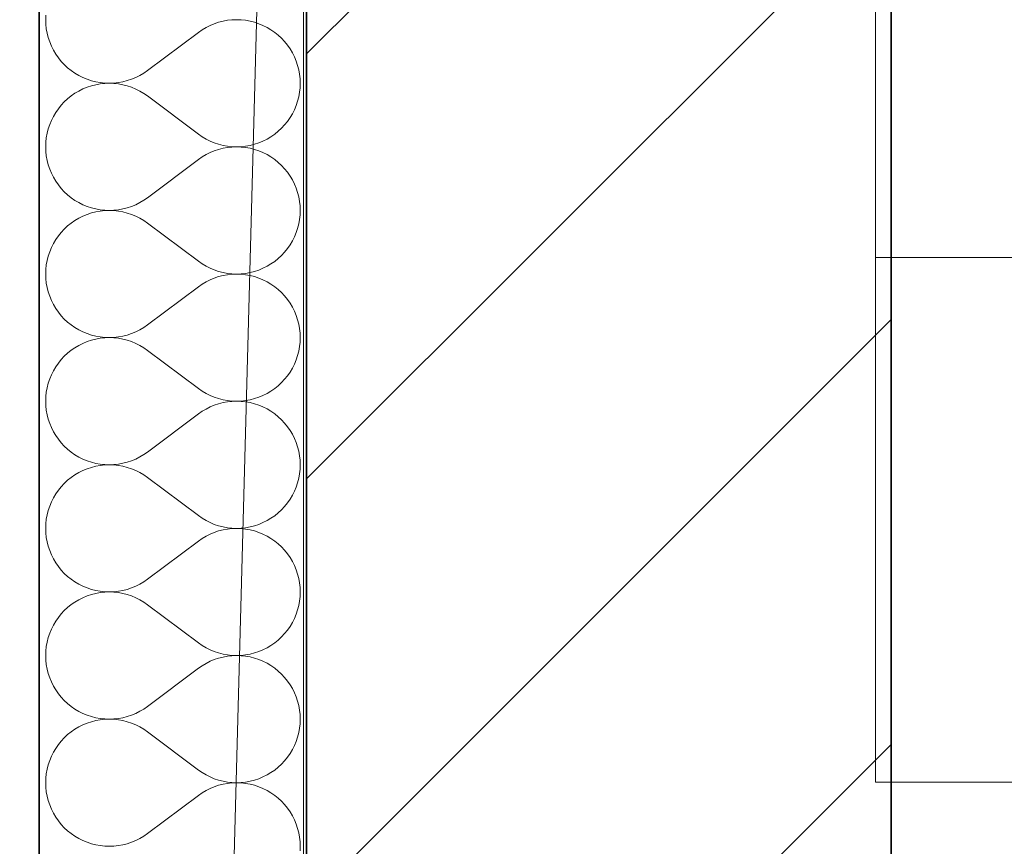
# Model space of a CAD drawing. Header units: millimetres. Extents: x 82175 to 237000, y 24756 to 471700.
# Tile 149 of 256: x 92608 to 93198, y 376883 to 377378. Entities that reach past the tile are written whole.
import ezdxf

# ---------------------------------------------------------------- set-up
doc = ezdxf.new("R2010")
doc.units = ezdxf.units.MM
for name, color, linetype in [('- A - ocieplenie', 8, 'Continuous'), ('- strefy pomieszczeń', 8, 'Continuous'), ('Konstrukcja - Stropy', 8, 'Continuous'), ('Konstrukcja - Ściany zewnętrzne', 8, 'Continuous')]:
    doc.layers.add(name, color=color, linetype=linetype)

# ---------------------------------------------------------------- blocks, each defined once
blk = doc.blocks.new('*X28')
at = {"layer": '- A - ocieplenie', "linetype": 'Continuous', "lineweight": 13, "ltscale": 100}
for p, q in [((19781.38, 386912.34), (19781.29, 386909.62)), ((19781.29, 386909.62), (19781.38, 386906.9)), ((19890.12, 386909.23), (19887.45, 386908.74)), ((19892.83, 386909.52), (19890.12, 386909.23)), ((19895.55, 386909.62), (19892.83, 386909.52)), ((19898.27, 386909.52), (19895.55, 386909.62)), ((19900.97, 386909.24), (19898.27, 386909.52)), ((19903.65, 386908.75), (19900.97, 386909.24)), ((19781.38, 386906.9), (19781.67, 386904.2)), ((19781.67, 386904.2), (19782.16, 386901.52)), ((19874.95, 386903.55), (19872.71, 386902)), ((19877.29, 386904.94), (19874.95, 386903.55)), ((19879.72, 386906.16), (19877.29, 386904.94)), ((19882.23, 386907.21), (19879.72, 386906.16)), ((19884.81, 386908.07), (19882.23, 386907.21)), ((19887.45, 386908.74), (19884.81, 386908.07)), ((19906.29, 386908.08), (19903.65, 386908.75)), ((19908.87, 386907.22), (19906.29, 386908.08)), ((19911.38, 386906.18), (19908.87, 386907.22)), ((19913.81, 386904.97), (19911.38, 386906.18)), ((19916.15, 386903.58), (19913.81, 386904.97)), ((19918.39, 386902.03), (19916.15, 386903.58)), ((19782.16, 386901.52), (19782.83, 386898.88)), ((19782.83, 386898.88), (19783.69, 386896.3)), ((19872.71, 386902), (19842.24, 386879.14)), ((19920.51, 386900.32), (19918.39, 386902.03)), ((19922.5, 386898.47), (19920.51, 386900.32)), ((19924.36, 386896.48), (19922.5, 386898.47)), ((19783.69, 386896.3), (19784.73, 386893.79)), ((19784.73, 386893.79), (19785.95, 386891.36)), ((19926.06, 386894.36), (19924.36, 386896.48)), ((19927.62, 386892.13), (19926.06, 386894.36)), ((19929, 386889.79), (19927.62, 386892.13)), ((19785.95, 386891.36), (19787.34, 386889.02)), ((19787.34, 386889.02), (19788.89, 386886.78)), ((19788.89, 386886.78), (19790.6, 386884.66)), ((19930.22, 386887.36), (19929, 386889.79)), ((19931.26, 386884.84), (19930.22, 386887.36)), ((19790.6, 386884.66), (19792.45, 386882.67)), ((19792.45, 386882.67), (19794.44, 386880.82)), ((19794.44, 386880.82), (19796.56, 386879.11)), ((19932.12, 386882.26), (19931.26, 386884.84)), ((19932.8, 386879.63), (19932.12, 386882.26)), ((19933.28, 386876.95), (19932.8, 386879.63)), ((19796.56, 386879.11), (19798.8, 386877.56)), ((19798.8, 386877.56), (19801.14, 386876.18)), ((19801.14, 386876.18), (19803.57, 386874.96)), ((19803.57, 386874.96), (19806.09, 386873.92)), ((19806.09, 386873.92), (19808.67, 386873.06)), ((19830.14, 386873.08), (19832.72, 386873.94)), ((19832.72, 386873.94), (19835.24, 386874.98)), ((19835.24, 386874.98), (19837.67, 386876.2)), ((19837.67, 386876.2), (19840.01, 386877.59)), ((19840.01, 386877.59), (19842.24, 386879.14)), ((19933.57, 386874.24), (19933.28, 386876.95)), ((19933.67, 386871.52), (19933.57, 386874.24)), ((19803.57, 386868.09), (19801.14, 386866.87)), ((19806.09, 386869.13), (19803.57, 386868.09)), ((19808.67, 386869.99), (19806.09, 386869.13)), ((19808.67, 386873.06), (19811.3, 386872.39)), ((19811.3, 386870.66), (19808.67, 386869.99)), ((19811.3, 386872.39), (19813.98, 386871.91)), ((19813.98, 386871.14), (19811.3, 386870.66)), ((19813.98, 386871.91), (19816.69, 386871.62)), ((19816.69, 386871.43), (19813.98, 386871.14)), ((19816.69, 386871.62), (19819.41, 386871.52)), ((19819.41, 386871.52), (19816.69, 386871.43)), ((19819.41, 386871.52), (19822.12, 386871.62)), ((19822.12, 386871.43), (19819.41, 386871.52)), ((19822.12, 386871.62), (19824.83, 386871.92)), ((19824.83, 386871.13), (19822.12, 386871.43)), ((19824.83, 386871.92), (19827.51, 386872.4)), ((19827.51, 386870.65), (19824.83, 386871.13)), ((19827.51, 386872.4), (19830.14, 386873.08)), ((19830.14, 386869.97), (19827.51, 386870.65)), ((19832.72, 386869.11), (19830.14, 386869.97)), ((19835.24, 386868.07), (19832.72, 386869.11)), ((19837.67, 386866.85), (19835.24, 386868.07)), ((19933.28, 386866.1), (19933.57, 386868.81)), ((19933.57, 386868.81), (19933.67, 386871.52)), ((19794.44, 386862.23), (19792.45, 386860.38)), ((19796.56, 386863.93), (19794.44, 386862.23)), ((19798.8, 386865.49), (19796.56, 386863.93)), ((19801.14, 386866.87), (19798.8, 386865.49)), ((19840.01, 386865.46), (19837.67, 386866.85)), ((19842.24, 386863.91), (19840.01, 386865.46)), ((19872.71, 386841.05), (19842.24, 386863.91)), ((19932.12, 386860.79), (19932.8, 386863.42)), ((19932.8, 386863.42), (19933.28, 386866.1)), ((19788.89, 386856.27), (19787.34, 386854.03)), ((19790.6, 386858.38), (19788.89, 386856.27)), ((19792.45, 386860.38), (19790.6, 386858.38)), ((19930.22, 386855.69), (19931.26, 386858.21)), ((19931.26, 386858.21), (19932.12, 386860.79)), ((19785.95, 386851.69), (19784.73, 386849.26)), ((19787.34, 386854.03), (19785.95, 386851.69)), ((19926.06, 386848.69), (19927.62, 386850.92)), ((19927.62, 386850.92), (19929, 386853.26)), ((19929, 386853.26), (19930.22, 386855.69)), ((19783.69, 386846.75), (19782.83, 386844.17)), ((19784.73, 386849.26), (19783.69, 386846.75)), ((19920.51, 386842.73), (19922.5, 386844.58)), ((19922.5, 386844.58), (19924.36, 386846.57)), ((19924.36, 386846.57), (19926.06, 386848.69)), ((19781.67, 386838.85), (19781.38, 386836.15)), ((19782.16, 386841.53), (19781.67, 386838.85)), ((19782.83, 386844.17), (19782.16, 386841.53)), ((19872.71, 386841.05), (19874.95, 386839.49)), ((19874.95, 386839.49), (19877.29, 386838.1)), ((19913.81, 386838.08), (19916.15, 386839.47)), ((19916.15, 386839.47), (19918.39, 386841.02)), ((19918.39, 386841.02), (19920.51, 386842.73)), ((19781.38, 386836.15), (19781.29, 386833.43)), ((19781.29, 386833.43), (19781.38, 386830.71)), ((19877.29, 386838.1), (19879.72, 386836.88)), ((19879.72, 386836.88), (19882.23, 386835.84)), ((19882.23, 386835.84), (19884.81, 386834.98)), ((19884.81, 386834.98), (19887.45, 386834.31)), ((19887.45, 386832.55), (19884.81, 386831.88)), ((19887.45, 386834.31), (19890.12, 386833.82)), ((19890.12, 386833.04), (19887.45, 386832.55)), ((19890.12, 386833.82), (19892.83, 386833.53)), ((19892.83, 386833.33), (19890.12, 386833.04)), ((19892.83, 386833.53), (19895.55, 386833.43)), ((19895.55, 386833.43), (19892.83, 386833.33)), ((19895.55, 386833.43), (19898.27, 386833.52)), ((19898.27, 386833.33), (19895.55, 386833.43)), ((19898.27, 386833.52), (19900.97, 386833.81)), ((19900.97, 386833.04), (19898.27, 386833.33)), ((19900.97, 386833.81), (19903.65, 386834.3)), ((19903.65, 386832.56), (19900.97, 386833.04)), ((19903.65, 386834.3), (19906.29, 386834.97)), ((19906.29, 386831.89), (19903.65, 386832.56)), ((19906.29, 386834.97), (19908.87, 386835.82)), ((19908.87, 386835.82), (19911.38, 386836.86)), ((19911.38, 386836.86), (19913.81, 386838.08)), ((19781.38, 386830.71), (19781.67, 386828.01)), ((19781.67, 386828.01), (19782.16, 386825.33)), ((19874.95, 386827.36), (19872.71, 386825.81)), ((19877.29, 386828.75), (19874.95, 386827.36)), ((19879.72, 386829.97), (19877.29, 386828.75)), ((19882.23, 386831.02), (19879.72, 386829.97)), ((19884.81, 386831.88), (19882.23, 386831.02)), ((19908.87, 386831.03), (19906.29, 386831.89)), ((19911.38, 386829.99), (19908.87, 386831.03)), ((19913.81, 386828.78), (19911.38, 386829.99)), ((19916.15, 386827.39), (19913.81, 386828.78)), ((19918.39, 386825.84), (19916.15, 386827.39)), ((19782.16, 386825.33), (19782.83, 386822.69)), ((19782.83, 386822.69), (19783.69, 386820.11)), ((19872.71, 386825.81), (19842.24, 386802.95)), ((19920.51, 386824.13), (19918.39, 386825.84)), ((19922.5, 386822.28), (19920.51, 386824.13)), ((19924.36, 386820.29), (19922.5, 386822.28)), ((19783.69, 386820.11), (19784.73, 386817.6)), ((19784.73, 386817.6), (19785.95, 386815.17)), ((19785.95, 386815.17), (19787.34, 386812.83)), ((19926.06, 386818.17), (19924.36, 386820.29)), ((19927.62, 386815.94), (19926.06, 386818.17)), ((19929, 386813.6), (19927.62, 386815.94)), ((19787.34, 386812.83), (19788.89, 386810.59)), ((19788.89, 386810.59), (19790.6, 386808.47)), ((19930.22, 386811.17), (19929, 386813.6)), ((19931.26, 386808.65), (19930.22, 386811.17)), ((19790.6, 386808.47), (19792.45, 386806.48)), ((19792.45, 386806.48), (19794.44, 386804.63)), ((19794.44, 386804.63), (19796.56, 386802.92)), ((19840.01, 386801.4), (19842.24, 386802.95)), ((19932.12, 386806.07), (19931.26, 386808.65)), ((19932.8, 386803.44), (19932.12, 386806.07)), ((19933.28, 386800.76), (19932.8, 386803.44)), ((19796.56, 386802.92), (19798.8, 386801.37)), ((19798.8, 386801.37), (19801.14, 386799.99)), ((19801.14, 386799.99), (19803.57, 386798.77)), ((19803.57, 386798.77), (19806.09, 386797.73)), ((19806.09, 386797.73), (19808.67, 386796.87)), ((19830.14, 386796.89), (19832.72, 386797.75)), ((19832.72, 386797.75), (19835.24, 386798.79)), ((19835.24, 386798.79), (19837.67, 386800.01)), ((19837.67, 386800.01), (19840.01, 386801.4)), ((19933.57, 386798.05), (19933.28, 386800.76)), ((19933.67, 386795.33), (19933.57, 386798.05)), ((19803.57, 386791.9), (19801.14, 386790.68)), ((19806.09, 386792.94), (19803.57, 386791.9)), ((19808.67, 386793.8), (19806.09, 386792.94)), ((19808.67, 386796.87), (19811.3, 386796.2)), ((19811.3, 386794.47), (19808.67, 386793.8)), ((19811.3, 386796.2), (19813.98, 386795.72)), ((19813.98, 386794.95), (19811.3, 386794.47)), ((19813.98, 386795.72), (19816.69, 386795.43)), ((19816.69, 386795.24), (19813.98, 386794.95)), ((19816.69, 386795.43), (19819.41, 386795.33)), ((19819.41, 386795.33), (19816.69, 386795.24)), ((19819.41, 386795.33), (19822.12, 386795.43)), ((19822.12, 386795.24), (19819.41, 386795.33)), ((19822.12, 386795.43), (19824.83, 386795.73)), ((19824.83, 386794.94), (19822.12, 386795.24)), ((19824.83, 386795.73), (19827.51, 386796.21)), ((19827.51, 386794.46), (19824.83, 386794.94)), ((19827.51, 386796.21), (19830.14, 386796.89)), ((19830.14, 386793.78), (19827.51, 386794.46)), ((19832.72, 386792.92), (19830.14, 386793.78)), ((19835.24, 386791.88), (19832.72, 386792.92)), ((19837.67, 386790.66), (19835.24, 386791.88)), ((19933.28, 386789.91), (19933.57, 386792.62)), ((19933.57, 386792.62), (19933.67, 386795.33)), ((19794.44, 386786.04), (19792.45, 386784.18)), ((19796.56, 386787.74), (19794.44, 386786.04)), ((19798.8, 386789.3), (19796.56, 386787.74)), ((19801.14, 386790.68), (19798.8, 386789.3)), ((19840.01, 386789.27), (19837.67, 386790.66)), ((19842.24, 386787.72), (19840.01, 386789.27)), ((19872.71, 386764.86), (19842.24, 386787.72)), ((19932.12, 386784.6), (19932.8, 386787.23)), ((19932.8, 386787.23), (19933.28, 386789.91)), ((19788.89, 386780.08), (19787.34, 386777.84)), ((19790.6, 386782.19), (19788.89, 386780.08)), ((19792.45, 386784.18), (19790.6, 386782.19)), ((19929, 386777.07), (19930.22, 386779.5)), ((19930.22, 386779.5), (19931.26, 386782.02)), ((19931.26, 386782.02), (19932.12, 386784.6)), ((19785.95, 386775.5), (19784.73, 386773.07)), ((19787.34, 386777.84), (19785.95, 386775.5)), ((19926.06, 386772.5), (19927.62, 386774.73)), ((19927.62, 386774.73), (19929, 386777.07)), ((19782.83, 386767.98), (19782.16, 386765.34)), ((19783.69, 386770.56), (19782.83, 386767.98)), ((19784.73, 386773.07), (19783.69, 386770.56)), ((19920.51, 386766.54), (19922.5, 386768.39)), ((19922.5, 386768.39), (19924.36, 386770.38)), ((19924.36, 386770.38), (19926.06, 386772.5)), ((19781.67, 386762.66), (19781.38, 386759.96)), ((19782.16, 386765.34), (19781.67, 386762.66)), ((19872.71, 386764.86), (19874.95, 386763.3)), ((19874.95, 386763.3), (19877.29, 386761.91)), ((19877.29, 386761.91), (19879.72, 386760.69)), ((19911.38, 386760.67), (19913.81, 386761.89)), ((19913.81, 386761.89), (19916.15, 386763.28)), ((19916.15, 386763.28), (19918.39, 386764.83)), ((19918.39, 386764.83), (19920.51, 386766.54)), ((19781.38, 386759.96), (19781.29, 386757.24)), ((19781.29, 386757.24), (19781.38, 386754.52)), ((19879.72, 386760.69), (19882.23, 386759.65)), ((19882.23, 386759.65), (19884.81, 386758.79)), ((19884.81, 386758.79), (19887.45, 386758.12)), ((19887.45, 386756.36), (19884.81, 386755.69)), ((19887.45, 386758.12), (19890.12, 386757.63)), ((19890.12, 386756.85), (19887.45, 386756.36)), ((19890.12, 386757.63), (19892.83, 386757.34)), ((19892.83, 386757.14), (19890.12, 386756.85)), ((19892.83, 386757.34), (19895.55, 386757.24)), ((19895.55, 386757.24), (19892.83, 386757.14)), ((19895.55, 386757.24), (19898.27, 386757.33)), ((19898.27, 386757.14), (19895.55, 386757.24)), ((19898.27, 386757.33), (19900.97, 386757.62)), ((19900.97, 386756.85), (19898.27, 386757.14)), ((19900.97, 386757.62), (19903.65, 386758.11)), ((19903.65, 386756.37), (19900.97, 386756.85)), ((19903.65, 386758.11), (19906.29, 386758.78)), ((19906.29, 386755.7), (19903.65, 386756.37)), ((19906.29, 386758.78), (19908.87, 386759.63)), ((19908.87, 386759.63), (19911.38, 386760.67)), ((19781.38, 386754.52), (19781.67, 386751.82)), ((19781.67, 386751.82), (19782.16, 386749.14)), ((19874.95, 386751.17), (19872.71, 386749.62)), ((19877.29, 386752.56), (19874.95, 386751.17)), ((19879.72, 386753.78), (19877.29, 386752.56)), ((19882.23, 386754.83), (19879.72, 386753.78)), ((19884.81, 386755.69), (19882.23, 386754.83)), ((19908.87, 386754.84), (19906.29, 386755.7)), ((19911.38, 386753.8), (19908.87, 386754.84)), ((19913.81, 386752.59), (19911.38, 386753.8)), ((19916.15, 386751.2), (19913.81, 386752.59)), ((19918.39, 386749.65), (19916.15, 386751.2)), ((19782.16, 386749.14), (19782.83, 386746.5)), ((19782.83, 386746.5), (19783.69, 386743.92)), ((19872.71, 386749.62), (19842.24, 386726.76)), ((19920.51, 386747.94), (19918.39, 386749.65)), ((19922.5, 386746.09), (19920.51, 386747.94)), ((19924.36, 386744.1), (19922.5, 386746.09)), ((19926.06, 386741.98), (19924.36, 386744.1)), ((19783.69, 386743.92), (19784.73, 386741.41)), ((19784.73, 386741.41), (19785.95, 386738.98)), ((19785.95, 386738.98), (19787.34, 386736.64)), ((19927.62, 386739.75), (19926.06, 386741.98)), ((19929, 386737.41), (19927.62, 386739.75)), ((19787.34, 386736.64), (19788.89, 386734.4)), ((19788.89, 386734.4), (19790.6, 386732.28)), ((19790.6, 386732.28), (19792.45, 386730.29)), ((19930.22, 386734.98), (19929, 386737.41)), ((19931.26, 386732.46), (19930.22, 386734.98)), ((19932.12, 386729.88), (19931.26, 386732.46)), ((19792.45, 386730.29), (19794.44, 386728.44)), ((19794.44, 386728.44), (19796.56, 386726.73)), ((19796.56, 386726.73), (19798.8, 386725.18)), ((19840.01, 386725.21), (19842.24, 386726.76)), ((19932.8, 386727.24), (19932.12, 386729.88)), ((19933.28, 386724.57), (19932.8, 386727.24)), ((19798.8, 386725.18), (19801.14, 386723.8)), ((19801.14, 386723.8), (19803.57, 386722.58)), ((19803.57, 386722.58), (19806.09, 386721.54)), ((19806.09, 386721.54), (19808.67, 386720.68)), ((19808.67, 386720.68), (19811.3, 386720.01)), ((19827.51, 386720.02), (19830.14, 386720.69)), ((19830.14, 386720.69), (19832.72, 386721.56)), ((19832.72, 386721.56), (19835.24, 386722.6)), ((19835.24, 386722.6), (19837.67, 386723.82)), ((19837.67, 386723.82), (19840.01, 386725.21)), ((19933.57, 386721.86), (19933.28, 386724.57)), ((19933.67, 386719.14), (19933.57, 386721.86)), ((19803.57, 386715.71), (19801.14, 386714.49)), ((19806.09, 386716.75), (19803.57, 386715.71)), ((19808.67, 386717.61), (19806.09, 386716.75)), ((19811.3, 386718.28), (19808.67, 386717.61)), ((19811.3, 386720.01), (19813.98, 386719.53)), ((19813.98, 386718.76), (19811.3, 386718.28)), ((19813.98, 386719.53), (19816.69, 386719.24)), ((19816.69, 386719.05), (19813.98, 386718.76)), ((19816.69, 386719.24), (19819.41, 386719.14)), ((19819.41, 386719.14), (19816.69, 386719.05)), ((19819.41, 386719.14), (19822.12, 386719.24)), ((19822.12, 386719.04), (19819.41, 386719.14)), ((19822.12, 386719.24), (19824.83, 386719.54)), ((19824.83, 386718.75), (19822.12, 386719.04)), ((19824.83, 386719.54), (19827.51, 386720.02)), ((19827.51, 386718.27), (19824.83, 386718.75)), ((19830.14, 386717.59), (19827.51, 386718.27)), ((19832.72, 386716.73), (19830.14, 386717.59)), ((19835.24, 386715.69), (19832.72, 386716.73)), ((19837.67, 386714.47), (19835.24, 386715.69)), ((19933.28, 386713.72), (19933.57, 386716.43)), ((19933.57, 386716.43), (19933.67, 386719.14)), ((19794.44, 386709.85), (19792.45, 386707.99)), ((19796.56, 386711.55), (19794.44, 386709.85)), ((19798.8, 386713.1), (19796.56, 386711.55)), ((19801.14, 386714.49), (19798.8, 386713.1)), ((19840.01, 386713.08), (19837.67, 386714.47)), ((19842.24, 386711.52), (19840.01, 386713.08)), ((19872.71, 386688.67), (19842.24, 386711.52)), ((19932.12, 386708.41), (19932.8, 386711.04)), ((19932.8, 386711.04), (19933.28, 386713.72)), ((19788.89, 386703.89), (19787.34, 386701.65)), ((19790.6, 386706), (19788.89, 386703.89)), ((19792.45, 386707.99), (19790.6, 386706)), ((19929, 386700.88), (19930.22, 386703.31)), ((19930.22, 386703.31), (19931.26, 386705.83)), ((19931.26, 386705.83), (19932.12, 386708.41)), ((19784.73, 386696.88), (19783.69, 386694.37)), ((19785.95, 386699.31), (19784.73, 386696.88)), ((19787.34, 386701.65), (19785.95, 386699.31)), ((19926.06, 386696.31), (19927.62, 386698.54)), ((19927.62, 386698.54), (19929, 386700.88)), ((19782.83, 386691.79), (19782.16, 386689.15)), ((19783.69, 386694.37), (19782.83, 386691.79)), ((19920.51, 386690.34), (19922.5, 386692.2)), ((19922.5, 386692.2), (19924.36, 386694.19)), ((19924.36, 386694.19), (19926.06, 386696.31)), ((19781.67, 386686.47), (19781.38, 386683.77)), ((19782.16, 386689.15), (19781.67, 386686.47)), ((19872.71, 386688.67), (19874.95, 386687.11)), ((19874.95, 386687.11), (19877.29, 386685.72)), ((19877.29, 386685.72), (19879.72, 386684.5)), ((19911.38, 386684.48), (19913.81, 386685.7)), ((19913.81, 386685.7), (19916.15, 386687.09)), ((19916.15, 386687.09), (19918.39, 386688.64)), ((19918.39, 386688.64), (19920.51, 386690.34)), ((19781.38, 386683.77), (19781.29, 386681.05)), ((19781.29, 386681.05), (19781.38, 386678.33)), ((19879.72, 386684.5), (19882.23, 386683.46)), ((19882.23, 386683.46), (19884.81, 386682.6)), ((19884.81, 386679.5), (19882.23, 386678.64)), ((19884.81, 386682.6), (19887.45, 386681.93)), ((19887.45, 386680.17), (19884.81, 386679.5)), ((19887.45, 386681.93), (19890.12, 386681.44)), ((19890.12, 386680.66), (19887.45, 386680.17)), ((19890.12, 386681.44), (19892.83, 386681.15)), ((19892.83, 386680.95), (19890.12, 386680.66)), ((19892.83, 386681.15), (19895.55, 386681.05)), ((19895.55, 386681.05), (19892.83, 386680.95)), ((19895.55, 386681.05), (19898.27, 386681.14)), ((19898.27, 386680.95), (19895.55, 386681.05)), ((19898.27, 386681.14), (19900.97, 386681.43)), ((19900.97, 386680.66), (19898.27, 386680.95)), ((19900.97, 386681.43), (19903.65, 386681.91)), ((19903.65, 386680.18), (19900.97, 386680.66)), ((19903.65, 386681.91), (19906.29, 386682.59)), ((19906.29, 386679.51), (19903.65, 386680.18)), ((19906.29, 386682.59), (19908.87, 386683.44)), ((19908.87, 386678.65), (19906.29, 386679.51)), ((19908.87, 386683.44), (19911.38, 386684.48)), ((19781.38, 386678.33), (19781.67, 386675.62)), ((19781.67, 386675.62), (19782.16, 386672.95)), ((19872.71, 386673.43), (19842.24, 386650.57)), ((19874.95, 386674.98), (19872.71, 386673.43)), ((19877.29, 386676.37), (19874.95, 386674.98)), ((19879.72, 386677.59), (19877.29, 386676.37)), ((19882.23, 386678.64), (19879.72, 386677.59)), ((19911.38, 386677.61), (19908.87, 386678.65)), ((19913.81, 386676.4), (19911.38, 386677.61)), ((19916.15, 386675.01), (19913.81, 386676.4)), ((19918.39, 386673.46), (19916.15, 386675.01)), ((19920.51, 386671.75), (19918.39, 386673.46)), ((19782.16, 386672.95), (19782.83, 386670.31)), ((19782.83, 386670.31), (19783.69, 386667.73)), ((19783.69, 386667.73), (19784.73, 386665.22)), ((19922.5, 386669.9), (19920.51, 386671.75)), ((19924.36, 386667.91), (19922.5, 386669.9)), ((19926.06, 386665.79), (19924.36, 386667.91)), ((19784.73, 386665.22), (19785.95, 386662.78)), ((19785.95, 386662.78), (19787.34, 386660.45)), ((19927.62, 386663.56), (19926.06, 386665.79)), ((19929, 386661.22), (19927.62, 386663.56)), ((19787.34, 386660.45), (19788.89, 386658.21)), ((19788.89, 386658.21), (19790.6, 386656.09)), ((19790.6, 386656.09), (19792.45, 386654.1)), ((19930.22, 386658.78), (19929, 386661.22)), ((19931.26, 386656.27), (19930.22, 386658.78)), ((19932.12, 386653.69), (19931.26, 386656.27)), ((19792.45, 386654.1), (19794.44, 386652.25)), ((19794.44, 386652.25), (19796.56, 386650.54)), ((19796.56, 386650.54), (19798.8, 386648.99)), ((19840.01, 386649.02), (19842.24, 386650.57)), ((19932.8, 386651.05), (19932.12, 386653.69)), ((19933.28, 386648.38), (19932.8, 386651.05)), ((19798.8, 386648.99), (19801.14, 386647.61)), ((19801.14, 386647.61), (19803.57, 386646.39)), ((19803.57, 386646.39), (19806.09, 386645.35)), ((19806.09, 386645.35), (19808.67, 386644.49)), ((19808.67, 386644.49), (19811.3, 386643.82)), ((19811.3, 386643.82), (19813.98, 386643.34)), ((19824.83, 386643.34), (19827.51, 386643.83)), ((19827.51, 386643.83), (19830.14, 386644.5)), ((19830.14, 386644.5), (19832.72, 386645.37)), ((19832.72, 386645.37), (19835.24, 386646.41)), ((19835.24, 386646.41), (19837.67, 386647.63)), ((19837.67, 386647.63), (19840.01, 386649.02)), ((19933.57, 386645.67), (19933.28, 386648.38)), ((19933.67, 386642.95), (19933.57, 386645.67)), ((19801.14, 386638.3), (19798.8, 386636.91)), ((19803.57, 386639.52), (19801.14, 386638.3)), ((19806.09, 386640.56), (19803.57, 386639.52)), ((19808.67, 386641.42), (19806.09, 386640.56)), ((19811.3, 386642.09), (19808.67, 386641.42)), ((19813.98, 386642.57), (19811.3, 386642.09)), ((19813.98, 386643.34), (19816.69, 386643.05)), ((19816.69, 386642.86), (19813.98, 386642.57)), ((19816.69, 386643.05), (19819.41, 386642.95)), ((19819.41, 386642.95), (19816.69, 386642.86)), ((19819.41, 386642.95), (19822.12, 386643.05)), ((19822.12, 386642.85), (19819.41, 386642.95)), ((19822.12, 386643.05), (19824.83, 386643.34)), ((19824.83, 386642.56), (19822.12, 386642.85)), ((19827.51, 386642.08), (19824.83, 386642.56)), ((19830.14, 386641.4), (19827.51, 386642.08)), ((19832.72, 386640.54), (19830.14, 386641.4)), ((19835.24, 386639.5), (19832.72, 386640.54)), ((19837.67, 386638.28), (19835.24, 386639.5)), ((19840.01, 386636.89), (19837.67, 386638.28)), ((19933.28, 386637.53), (19933.57, 386640.23)), ((19933.57, 386640.23), (19933.67, 386642.95)), ((19794.44, 386633.66), (19792.45, 386631.8)), ((19796.56, 386635.36), (19794.44, 386633.66)), ((19798.8, 386636.91), (19796.56, 386635.36)), ((19842.24, 386635.33), (19840.01, 386636.89)), ((19872.71, 386612.48), (19842.24, 386635.33)), ((19931.26, 386629.64), (19932.12, 386632.22)), ((19932.12, 386632.22), (19932.8, 386634.85)), ((19932.8, 386634.85), (19933.28, 386637.53)), ((19788.89, 386627.7), (19787.34, 386625.46)), ((19790.6, 386629.81), (19788.89, 386627.7)), ((19792.45, 386631.8), (19790.6, 386629.81)), ((19929, 386624.69), (19930.22, 386627.12)), ((19930.22, 386627.12), (19931.26, 386629.64)), ((19784.73, 386620.69), (19783.69, 386618.18)), ((19785.95, 386623.12), (19784.73, 386620.69)), ((19787.34, 386625.46), (19785.95, 386623.12)), ((19926.06, 386620.12), (19927.62, 386622.35)), ((19927.62, 386622.35), (19929, 386624.69)), ((19782.83, 386615.59), (19782.16, 386612.96)), ((19783.69, 386618.18), (19782.83, 386615.59)), ((19920.51, 386614.15), (19922.5, 386616.01)), ((19922.5, 386616.01), (19924.36, 386618)), ((19924.36, 386618), (19926.06, 386620.12)), ((19781.67, 386610.28), (19781.38, 386607.58)), ((19782.16, 386612.96), (19781.67, 386610.28)), ((19872.71, 386612.48), (19874.95, 386610.92)), ((19874.95, 386610.92), (19877.29, 386609.53)), ((19877.29, 386609.53), (19879.72, 386608.31)), ((19911.38, 386608.29), (19913.81, 386609.51)), ((19913.81, 386609.51), (19916.15, 386610.9)), ((19916.15, 386610.9), (19918.39, 386612.45)), ((19918.39, 386612.45), (19920.51, 386614.15)), ((19781.38, 386607.58), (19781.29, 386604.86)), ((19781.29, 386604.86), (19781.38, 386602.14)), ((19879.72, 386608.31), (19882.23, 386607.27)), ((19882.23, 386607.27), (19884.81, 386606.41)), ((19884.81, 386603.31), (19882.23, 386602.45)), ((19884.81, 386606.41), (19887.45, 386605.73)), ((19887.45, 386603.98), (19884.81, 386603.31)), ((19887.45, 386605.73), (19890.12, 386605.25)), ((19890.12, 386604.47), (19887.45, 386603.98)), ((19890.12, 386605.25), (19892.83, 386604.96)), ((19892.83, 386604.76), (19890.12, 386604.47)), ((19892.83, 386604.96), (19895.55, 386604.86)), ((19895.55, 386604.86), (19892.83, 386604.76)), ((19895.55, 386604.86), (19898.27, 386604.95)), ((19898.27, 386604.76), (19895.55, 386604.86)), ((19898.27, 386604.95), (19900.97, 386605.24)), ((19900.97, 386604.47), (19898.27, 386604.76)), ((19900.97, 386605.24), (19903.65, 386605.72)), ((19903.65, 386603.99), (19900.97, 386604.47)), ((19903.65, 386605.72), (19906.29, 386606.4)), ((19906.29, 386603.32), (19903.65, 386603.99)), ((19906.29, 386606.4), (19908.87, 386607.25)), ((19908.87, 386602.46), (19906.29, 386603.32)), ((19908.87, 386607.25), (19911.38, 386608.29)), ((19781.38, 386602.14), (19781.67, 386599.43)), ((19781.67, 386599.43), (19782.16, 386596.76)), ((19782.16, 386596.76), (19782.83, 386594.12)), ((19872.71, 386597.24), (19842.24, 386574.38)), ((19874.95, 386598.79), (19872.71, 386597.24)), ((19877.29, 386600.18), (19874.95, 386598.79)), ((19879.72, 386601.4), (19877.29, 386600.18)), ((19882.23, 386602.45), (19879.72, 386601.4)), ((19911.38, 386601.42), (19908.87, 386602.46)), ((19913.81, 386600.21), (19911.38, 386601.42)), ((19916.15, 386598.82), (19913.81, 386600.21)), ((19918.39, 386597.27), (19916.15, 386598.82)), ((19920.51, 386595.56), (19918.39, 386597.27)), ((19782.83, 386594.12), (19783.69, 386591.54)), ((19783.69, 386591.54), (19784.73, 386589.03)), ((19922.5, 386593.71), (19920.51, 386595.56)), ((19924.36, 386591.72), (19922.5, 386593.71)), ((19926.06, 386589.6), (19924.36, 386591.72)), ((19784.73, 386589.03), (19785.95, 386586.59)), ((19785.95, 386586.59), (19787.34, 386584.25)), ((19927.62, 386587.37), (19926.06, 386589.6)), ((19929, 386585.03), (19927.62, 386587.37)), ((19930.22, 386582.59), (19929, 386585.03)), ((19787.34, 386584.25), (19788.89, 386582.02)), ((19788.89, 386582.02), (19790.6, 386579.9)), ((19790.6, 386579.9), (19792.45, 386577.91)), ((19931.26, 386580.08), (19930.22, 386582.59)), ((19932.12, 386577.5), (19931.26, 386580.08)), ((19792.45, 386577.91), (19794.44, 386576.06)), ((19794.44, 386576.06), (19796.56, 386574.35)), ((19796.56, 386574.35), (19798.8, 386572.8)), ((19840.01, 386572.83), (19842.24, 386574.38)), ((19932.8, 386574.86), (19932.12, 386577.5)), ((19933.28, 386572.19), (19932.8, 386574.86)), ((19798.8, 386572.8), (19801.14, 386571.41)), ((19801.14, 386571.41), (19803.57, 386570.2)), ((19803.57, 386570.2), (19806.09, 386569.16)), ((19806.09, 386569.16), (19808.67, 386568.3)), ((19808.67, 386568.3), (19811.3, 386567.63)), ((19811.3, 386567.63), (19813.98, 386567.15)), ((19813.98, 386567.15), (19816.69, 386566.86)), ((19822.12, 386566.86), (19824.83, 386567.15)), ((19824.83, 386567.15), (19827.51, 386567.64)), ((19827.51, 386567.64), (19830.14, 386568.31)), ((19830.14, 386568.31), (19832.72, 386569.18)), ((19832.72, 386569.18), (19835.24, 386570.22)), ((19835.24, 386570.22), (19837.67, 386571.44)), ((19837.67, 386571.44), (19840.01, 386572.83)), ((19933.57, 386569.48), (19933.28, 386572.19)), ((19933.67, 386566.76), (19933.57, 386569.48)), ((19801.14, 386562.11), (19798.8, 386560.72)), ((19803.57, 386563.33), (19801.14, 386562.11)), ((19806.09, 386564.37), (19803.57, 386563.33)), ((19808.67, 386565.23), (19806.09, 386564.37)), ((19811.3, 386565.9), (19808.67, 386565.23)), ((19813.98, 386566.38), (19811.3, 386565.9)), ((19816.69, 386566.67), (19813.98, 386566.38)), ((19816.69, 386566.86), (19819.41, 386566.76)), ((19819.41, 386566.76), (19816.69, 386566.67)), ((19819.41, 386566.76), (19822.12, 386566.86)), ((19822.12, 386566.66), (19819.41, 386566.76)), ((19824.83, 386566.37), (19822.12, 386566.66)), ((19827.51, 386565.89), (19824.83, 386566.37)), ((19830.14, 386565.21), (19827.51, 386565.89)), ((19832.72, 386564.35), (19830.14, 386565.21)), ((19835.24, 386563.31), (19832.72, 386564.35)), ((19837.67, 386562.09), (19835.24, 386563.31)), ((19840.01, 386560.7), (19837.67, 386562.09)), ((19932.8, 386558.66), (19933.28, 386561.34)), ((19933.28, 386561.34), (19933.57, 386564.04)), ((19933.57, 386564.04), (19933.67, 386566.76)), ((19792.45, 386555.61), (19790.6, 386553.62)), ((19794.44, 386557.47), (19792.45, 386555.61)), ((19796.56, 386559.17), (19794.44, 386557.47)), ((19798.8, 386560.72), (19796.56, 386559.17)), ((19842.24, 386559.14), (19840.01, 386560.7)), ((19872.71, 386536.29), (19842.24, 386559.14)), ((19931.26, 386553.44), (19932.12, 386556.03)), ((19932.12, 386556.03), (19932.8, 386558.66)), ((19788.89, 386551.51), (19787.34, 386549.27)), ((19790.6, 386553.62), (19788.89, 386551.51)), ((19929, 386548.5), (19930.22, 386550.93)), ((19930.22, 386550.93), (19931.26, 386553.44)), ((19784.73, 386544.5), (19783.69, 386541.99)), ((19785.95, 386546.93), (19784.73, 386544.5)), ((19787.34, 386549.27), (19785.95, 386546.93)), ((19924.36, 386541.81), (19926.06, 386543.93)), ((19926.06, 386543.93), (19927.62, 386546.16)), ((19927.62, 386546.16), (19929, 386548.5)), ((19782.83, 386539.4), (19782.16, 386536.77)), ((19783.69, 386541.99), (19782.83, 386539.4)), ((19918.39, 386536.26), (19920.51, 386537.96)), ((19920.51, 386537.96), (19922.5, 386539.82)), ((19922.5, 386539.82), (19924.36, 386541.81)), ((19781.67, 386534.09), (19781.38, 386531.39)), ((19782.16, 386536.77), (19781.67, 386534.09)), ((19872.71, 386536.29), (19874.95, 386534.73)), ((19874.95, 386534.73), (19877.29, 386533.34)), ((19877.29, 386533.34), (19879.72, 386532.12)), ((19879.72, 386532.12), (19882.23, 386531.08)), ((19908.87, 386531.06), (19911.38, 386532.1)), ((19911.38, 386532.1), (19913.81, 386533.32)), ((19913.81, 386533.32), (19916.15, 386534.71)), ((19916.15, 386534.71), (19918.39, 386536.26)), ((19781.38, 386531.39), (19781.29, 386528.67)), ((19781.29, 386528.67), (19781.38, 386525.95)), ((19781.38, 386525.95), (19781.67, 386523.24)), ((19882.23, 386526.26), (19879.72, 386525.21)), ((19882.23, 386531.08), (19884.81, 386530.22)), ((19884.81, 386527.12), (19882.23, 386526.26)), ((19884.81, 386530.22), (19887.45, 386529.54)), ((19887.45, 386527.79), (19884.81, 386527.12)), ((19887.45, 386529.54), (19890.12, 386529.06)), ((19890.12, 386528.28), (19887.45, 386527.79)), ((19890.12, 386529.06), (19892.83, 386528.77)), ((19892.83, 386528.57), (19890.12, 386528.28)), ((19892.83, 386528.77), (19895.55, 386528.67)), ((19895.55, 386528.67), (19892.83, 386528.57)), ((19895.55, 386528.67), (19898.27, 386528.76)), ((19898.27, 386528.57), (19895.55, 386528.67)), ((19898.27, 386528.76), (19900.97, 386529.05)), ((19900.97, 386528.28), (19898.27, 386528.57)), ((19900.97, 386529.05), (19903.65, 386529.53)), ((19903.65, 386527.8), (19900.97, 386528.28)), ((19903.65, 386529.53), (19906.29, 386530.21)), ((19906.29, 386527.13), (19903.65, 386527.8)), ((19906.29, 386530.21), (19908.87, 386531.06)), ((19908.87, 386526.27), (19906.29, 386527.13)), ((19911.38, 386525.23), (19908.87, 386526.27)), ((19781.67, 386523.24), (19782.16, 386520.57)), ((19782.16, 386520.57), (19782.83, 386517.93)), ((19872.71, 386521.05), (19842.24, 386498.19)), ((19874.95, 386522.6), (19872.71, 386521.05)), ((19877.29, 386523.99), (19874.95, 386522.6)), ((19879.72, 386525.21), (19877.29, 386523.99)), ((19913.81, 386524.02), (19911.38, 386525.23)), ((19916.15, 386522.63), (19913.81, 386524.02)), ((19918.39, 386521.08), (19916.15, 386522.63)), ((19920.51, 386519.37), (19918.39, 386521.08)), ((19782.83, 386517.93), (19783.69, 386515.35)), ((19783.69, 386515.35), (19784.73, 386512.84)), ((19922.5, 386517.52), (19920.51, 386519.37)), ((19924.36, 386515.53), (19922.5, 386517.52)), ((19926.06, 386513.41), (19924.36, 386515.53)), ((19784.73, 386512.84), (19785.95, 386510.4)), ((19785.95, 386510.4), (19787.34, 386508.06)), ((19927.62, 386511.18), (19926.06, 386513.41)), ((19929, 386508.84), (19927.62, 386511.18)), ((19930.22, 386506.4), (19929, 386508.84)), ((19787.34, 386508.06), (19788.89, 386505.83)), ((19788.89, 386505.83), (19790.6, 386503.71)), ((19790.6, 386503.71), (19792.45, 386501.72)), ((19931.26, 386503.89), (19930.22, 386506.4)), ((19932.12, 386501.31), (19931.26, 386503.89)), ((19792.45, 386501.72), (19794.44, 386499.87)), ((19794.44, 386499.87), (19796.56, 386498.16)), ((19796.56, 386498.16), (19798.8, 386496.61)), ((19798.8, 386496.61), (19801.14, 386495.22)), ((19837.67, 386495.25), (19840.01, 386496.64)), ((19840.01, 386496.64), (19842.24, 386498.19)), ((19932.8, 386498.67), (19932.12, 386501.31)), ((19933.28, 386496), (19932.8, 386498.67)), ((19801.14, 386495.22), (19803.57, 386494.01)), ((19803.57, 386494.01), (19806.09, 386492.97)), ((19806.09, 386492.97), (19808.67, 386492.11)), ((19808.67, 386492.11), (19811.3, 386491.44)), ((19811.3, 386491.44), (19813.98, 386490.96)), ((19813.98, 386490.96), (19816.69, 386490.67)), ((19816.69, 386490.67), (19819.41, 386490.57)), ((19819.41, 386490.57), (19816.69, 386490.48)), ((19819.41, 386490.57), (19822.12, 386490.67)), ((19822.12, 386490.47), (19819.41, 386490.57)), ((19822.12, 386490.67), (19824.83, 386490.96)), ((19824.83, 386490.96), (19827.51, 386491.45)), ((19827.51, 386491.45), (19830.14, 386492.12)), ((19830.14, 386492.12), (19832.72, 386492.98)), ((19832.72, 386492.98), (19835.24, 386494.03)), ((19835.24, 386494.03), (19837.67, 386495.25)), ((19933.57, 386493.29), (19933.28, 386496)), ((19933.67, 386490.57), (19933.57, 386493.29)), ((19933.57, 386487.85), (19933.67, 386490.57)), ((19801.14, 386485.92), (19798.8, 386484.53)), ((19803.57, 386487.14), (19801.14, 386485.92)), ((19806.09, 386488.18), (19803.57, 386487.14)), ((19808.67, 386489.03), (19806.09, 386488.18)), ((19811.3, 386489.71), (19808.67, 386489.03)), ((19813.98, 386490.19), (19811.3, 386489.71)), ((19816.69, 386490.48), (19813.98, 386490.19)), ((19824.83, 386490.18), (19822.12, 386490.47)), ((19827.51, 386489.7), (19824.83, 386490.18)), ((19830.14, 386489.02), (19827.51, 386489.7)), ((19832.72, 386488.16), (19830.14, 386489.02)), ((19835.24, 386487.12), (19832.72, 386488.16)), ((19837.67, 386485.9), (19835.24, 386487.12)), ((19840.01, 386484.51), (19837.67, 386485.9)), ((19932.8, 386482.47), (19933.28, 386485.15)), ((19933.28, 386485.15), (19933.57, 386487.85)), ((19792.45, 386479.42), (19790.6, 386477.43)), ((19794.44, 386481.28), (19792.45, 386479.42)), ((19796.56, 386482.98), (19794.44, 386481.28)), ((19798.8, 386484.53), (19796.56, 386482.98)), ((19842.24, 386482.95), (19840.01, 386484.51)), ((19872.71, 386460.1), (19842.24, 386482.95)), ((19931.26, 386477.25), (19932.12, 386479.84)), ((19932.12, 386479.84), (19932.8, 386482.47)), ((19787.34, 386473.08), (19785.95, 386470.74)), ((19788.89, 386475.31), (19787.34, 386473.08)), ((19790.6, 386477.43), (19788.89, 386475.31)), ((19929, 386472.31), (19930.22, 386474.74)), ((19930.22, 386474.74), (19931.26, 386477.25)), ((19784.73, 386468.31), (19783.69, 386465.8)), ((19785.95, 386470.74), (19784.73, 386468.31)), ((19924.36, 386465.62), (19926.06, 386467.73)), ((19926.06, 386467.73), (19927.62, 386469.97)), ((19927.62, 386469.97), (19929, 386472.31)), ((19782.83, 386463.21), (19782.16, 386460.58)), ((19783.69, 386465.8), (19782.83, 386463.21)), ((19918.39, 386460.07), (19920.51, 386461.77)), ((19920.51, 386461.77), (19922.5, 386463.63)), ((19922.5, 386463.63), (19924.36, 386465.62)), ((19781.38, 386455.2), (19781.29, 386452.48)), ((19781.67, 386457.9), (19781.38, 386455.2)), ((19782.16, 386460.58), (19781.67, 386457.9)), ((19872.71, 386460.1), (19874.95, 386458.54)), ((19874.95, 386458.54), (19877.29, 386457.15)), ((19877.29, 386457.15), (19879.72, 386455.93)), ((19879.72, 386455.93), (19882.23, 386454.89)), ((19908.87, 386454.87), (19911.38, 386455.91)), ((19911.38, 386455.91), (19913.81, 386457.13)), ((19913.81, 386457.13), (19916.15, 386458.52)), ((19916.15, 386458.52), (19918.39, 386460.07)), ((19781.29, 386452.48), (19781.38, 386449.76)), ((19781.38, 386449.76), (19781.67, 386447.05)), ((19882.23, 386450.06), (19879.72, 386449.02)), ((19882.23, 386454.89), (19884.81, 386454.03)), ((19884.81, 386450.93), (19882.23, 386450.06)), ((19884.81, 386454.03), (19887.45, 386453.35)), ((19887.45, 386451.6), (19884.81, 386450.93)), ((19887.45, 386453.35), (19890.12, 386452.87)), ((19890.12, 386452.09), (19887.45, 386451.6)), ((19890.12, 386452.87), (19892.83, 386452.58)), ((19892.83, 386452.38), (19890.12, 386452.09)), ((19892.83, 386452.58), (19895.55, 386452.48)), ((19895.55, 386452.48), (19892.83, 386452.38)), ((19895.55, 386452.48), (19898.27, 386452.57)), ((19898.27, 386452.38), (19895.55, 386452.48)), ((19898.27, 386452.57), (19900.97, 386452.86)), ((19900.97, 386452.09), (19898.27, 386452.38)), ((19900.97, 386452.86), (19903.65, 386453.34)), ((19903.65, 386451.61), (19900.97, 386452.09)), ((19903.65, 386453.34), (19906.29, 386454.01)), ((19906.29, 386450.94), (19903.65, 386451.61)), ((19906.29, 386454.01), (19908.87, 386454.87)), ((19908.87, 386450.08), (19906.29, 386450.94)), ((19911.38, 386449.04), (19908.87, 386450.08)), ((19781.67, 386447.05), (19782.16, 386444.38)), ((19782.16, 386444.38), (19782.83, 386441.74)), ((19872.71, 386444.86), (19842.24, 386422)), ((19874.95, 386446.41), (19872.71, 386444.86)), ((19877.29, 386447.8), (19874.95, 386446.41)), ((19879.72, 386449.02), (19877.29, 386447.8)), ((19913.81, 386447.83), (19911.38, 386449.04)), ((19916.15, 386446.44), (19913.81, 386447.83)), ((19918.39, 386444.89), (19916.15, 386446.44)), ((19920.51, 386443.18), (19918.39, 386444.89)), ((19782.83, 386441.74), (19783.69, 386439.16)), ((19783.69, 386439.16), (19784.73, 386436.65)), ((19922.5, 386441.33), (19920.51, 386443.18)), ((19924.36, 386439.34), (19922.5, 386441.33)), ((19926.06, 386437.22), (19924.36, 386439.34)), ((19784.73, 386436.65), (19785.95, 386434.21)), ((19785.95, 386434.21), (19787.34, 386431.87)), ((19787.34, 386431.87), (19788.89, 386429.64)), ((19927.62, 386434.99), (19926.06, 386437.22)), ((19929, 386432.65), (19927.62, 386434.99)), ((19930.22, 386430.21), (19929, 386432.65)), ((19788.89, 386429.64), (19790.6, 386427.52)), ((19790.6, 386427.52), (19792.45, 386425.53)), ((19931.26, 386427.7), (19930.22, 386430.21)), ((19932.12, 386425.12), (19931.26, 386427.7)), ((19792.45, 386425.53), (19794.44, 386423.68)), ((19794.44, 386423.68), (19796.56, 386421.97)), ((19796.56, 386421.97), (19798.8, 386420.42)), ((19798.8, 386420.42), (19801.14, 386419.03)), ((19837.67, 386419.06), (19840.01, 386420.45)), ((19840.01, 386420.45), (19842.24, 386422)), ((19932.8, 386422.48), (19932.12, 386425.12)), ((19933.28, 386419.81), (19932.8, 386422.48)), ((19933.57, 386417.1), (19933.28, 386419.81)), ((19801.14, 386419.03), (19803.57, 386417.82)), ((19803.57, 386417.82), (19806.09, 386416.78)), ((19806.09, 386416.78), (19808.67, 386415.92)), ((19808.67, 386415.92), (19811.3, 386415.25)), ((19811.3, 386415.25), (19813.98, 386414.77)), ((19813.98, 386414.77), (19816.69, 386414.48)), ((19816.69, 386414.48), (19819.41, 386414.38)), ((19819.41, 386414.38), (19822.12, 386414.48)), ((19822.12, 386414.48), (19824.83, 386414.77)), ((19824.83, 386414.77), (19827.51, 386415.26)), ((19827.51, 386415.26), (19830.14, 386415.93)), ((19830.14, 386415.93), (19832.72, 386416.79)), ((19832.72, 386416.79), (19835.24, 386417.84)), ((19835.24, 386417.84), (19837.67, 386419.06)), ((19933.67, 386414.38), (19933.57, 386417.1)), ((19933.57, 386411.66), (19933.67, 386414.38))]:
    blk.add_line(p, q, dxfattribs=at)

msp = doc.modelspace()

# ---------------------------------------------------------------- hatches: boundary and pattern name
at = {"layer": 'Konstrukcja - Ściany zewnętrzne', "linetype": 'Continuous', "lineweight": 13}
h = msp.add_hatch(dxfattribs=at)
h.set_pattern_fill('Bloczki_ceramiczne_0002', color=8, style=0, pattern_type=2)
h.set_pattern_definition([(45, (-135208.59, 662558.78), (-127.27922, 127.27922), [])])
h.paths.add_polyline_path([(93129.92, 377555.27), (92779.92, 377555.27), (92779.92, 376675.27), (93129.92, 376675.27)])

# ---------------------------------------------------------------- linework, layer by layer
at = {"layer": '- A - ocieplenie', "color": 8, "linetype": 'Continuous', "lineweight": 35, "ltscale": 100, "flags": 128}
for points in [[(92619.92, 377975.27), (92619.92, 373212.75)], [(92779.92, 373362.06), (92779.92, 377975.27)]]:
    msp.add_lwpolyline(points, dxfattribs=at)
at = {"layer": '- strefy pomieszczeń', "color": 8, "linetype": 'Continuous', "lineweight": 13, "ltscale": 100}
for p, q in [((93120.64, 377235.51), (93120.64, 377549.8)), ((95179.84, 377235.51), (93120.64, 377235.51)), ((93120.64, 377235.51), (95179.84, 377235.51)), ((93120.64, 376921.23), (93120.64, 377235.51)), ((95179.84, 376921.23), (93120.64, 376921.23))]:
    msp.add_line(p, q, dxfattribs=at)
at = {"color": 8, "linetype": 'Continuous', "lineweight": 35, "ltscale": 100, "flags": 128}
for points in [[(92779.92, 377555.27), (92779.92, 376675.27)], [(93129.92, 376675.27), (93129.92, 377555.27)]]:
    msp.add_lwpolyline(points, dxfattribs=at)
at = {"layer": 'Konstrukcja - Stropy', "color": 8, "linetype": 'Continuous', "lineweight": 13, "ltscale": 100, "flags": 128}
for points in [[(86119.98, 373370.84), (92642.83, 373370.84), (92779.92, 378499), (92779.92, 386151.07), (86119.98, 386151.07)], [(86119.98, 373370.84), (92779.92, 373362.06), (92779.92, 378499), (92779.92, 386151.07), (86119.98, 386151.07)], [(92778.07, 381281.04), (92778.07, 373312.87), (95320, 373312.87), (95320, 381281.04)]]:
    msp.add_lwpolyline(points, close=True, dxfattribs=at)

# ---------------------------------------------------------------- block references
at = {"color": 8, "linetype": 'Continuous', "lineweight": 20, "ltscale": 100}
msp.add_blockref('*X28', (72842.44, -9531.59), dxfattribs=at)

doc.saveas('drawing.dxf')
